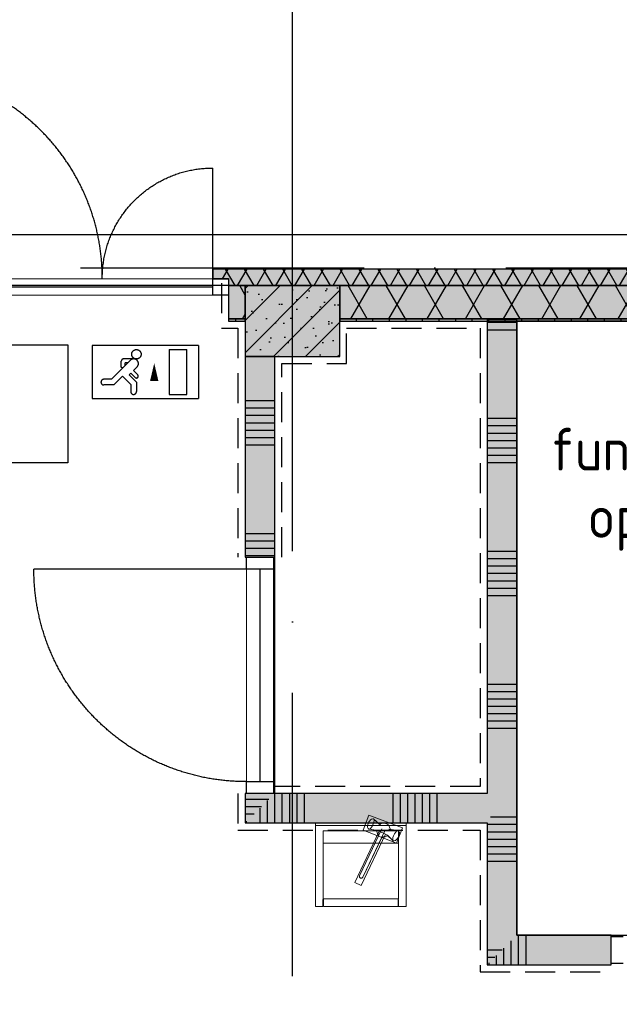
# Model space of a CAD drawing. Header units: millimetres. Extents: x 20872 to 297961, y -293704 to 213007.
# Tile 91 of 256: x 114529 to 117067, y -130318 to -126150. Entities that reach past the tile are written whole.
import ezdxf
from ezdxf.enums import TextEntityAlignment as Align
from ezdxf.xclip import XClip

# ---------------------------------------------------------------- set-up
doc = ezdxf.new("R2010")
doc.units = ezdxf.units.MM
doc.header["$LTSCALE"] = 100
doc.header["$XCLIPFRAME"] = 2
doc.linetypes.add('ACAD_ISO10W100', pattern=[18, 12, -3, 0, -3])
doc.linetypes.add('HIDDEN', pattern=[9.525, 6.35, -3.175])
doc.layers.get('Defpoints').update_dxf_attribs({"color": 181})
for name, color, linetype in [('A--L$7--_stramien', 1, 'Continuous'), ('A--L20--_bovenbouw', 3, 'Continuous'), ('A--L30--_afbouw', 7, 'Continuous'), ('A--L65--_beveiligingsinstallaties', 8, 'Continuous'), ('A--L73--_vaste keukenvoorzieningen', 8, 'Continuous'), ('A--T$1--_algemeen', 1, 'Continuous'), ('A--T$1A-afwerking', 8, 'Continuous'), ('A--T$7--_stramien', 7, 'Continuous'), ('BURO_lijnen_0.18', 1, 'Continuous'), ('XREFS', 9, 'Continuous')]:
    doc.layers.add(name, color=color, linetype=linetype)
doc.styles.add('BURO standaard', font='isocp.shx')
doc.styles.add('JINX standaard', font='isocp.shx')

# ---------------------------------------------------------------- blocks, each defined once
blk = doc.blocks.new('stramienlijnen_1')
at = {"layer": 'A--L$7--_stramien', "color": 1, "linetype": 'ACAD_ISO10W100', "lineweight": -3}
for p, q in [((115684.5, 22800), (115684.5, 27246.1)), ((57184.5, 22800), (138184.5, 22800)), ((115684.5, 0), (115684.5, 22800))]:
    blk.add_line(p, q, dxfattribs=at)
at = {"layer": 'Defpoints'}
blk.add_lwpolyline([(34736.5, 60859.2), (70727.2, 75), (164884.5, 75), (164884.5, 96950), (130834.5, 96950), (130834.5, 22725), (79641, 22725), (51266.3, 70646.6)], dxfattribs=at)
blk = doc.blocks.new('begane grond bestaand leeg')
at = {"color": 8}
blk.add_lwpolyline([(130619.4, 97110), (130619.4, 22940), (79787, 22940), (51443.8, 70808.3), (34518.3, 60786.6), (70611.1, -170), (165129.4, -170), (165129.4, 97110)], close=True, dxfattribs=at)
at = {"layer": 'A--T$7--_stramien'}
blk.add_blockref('stramienlijnen_1', (0, 0), dxfattribs=at)
blk = doc.blocks.new('BURO_onderaanzicht')
at = {"color": 7}
blk.add_line((-432, 0), (432, 0), dxfattribs=at)
blk = doc.blocks.new('catering')
at = {"layer": 'A--L73--_vaste keukenvoorzieningen', "lineweight": 5}
for points in [[(210589.762, 32367.223), (210589.762, 32360.162)], [(210597.442, 32367.223), (210589.762, 32367.223)], [(210594.216, 32367.184), (210594.175, 32367.059)], [(210594.276, 32367.309), (210594.216, 32367.184)], [(210594.347, 32367.42), (210594.276, 32367.309)], [(210594.42, 32367.503), (210594.347, 32367.42)], [(210594.487, 32367.548), (210594.42, 32367.503)], [(210594.613, 32367.572), (210594.487, 32367.548)], [(210594.676, 32367.574), (210594.613, 32367.572)], [(210594.651, 32367.146), (210594.701, 32367.296)], [(210594.715, 32367.524), (210594.676, 32367.574)], [(210595.25, 32367.036), (210594.676, 32367.574)], [(210594.701, 32367.296), (210594.723, 32367.427)], [(210594.723, 32367.427), (210594.715, 32367.524)], [(210597.442, 32360.162), (210597.442, 32367.223)], [(210590.415, 32366.57), (210590.415, 32360.815)], [(210596.789, 32366.57), (210590.415, 32366.57)], [(210593.08, 32362.187), (210595.142, 32366.523)], [(210593.08, 32362.187), (210595.142, 32366.523)], [(210595.379, 32366.739), (210593.487, 32362.76)], [(210593.772, 32362.625), (210595.664, 32366.603)], [(210594.175, 32367.059), (210594.157, 32366.95)], [(210594.157, 32366.95), (210594.164, 32366.87)], [(210594.225, 32366.757), (210594.164, 32366.87)], [(210594.225, 32366.757), (210594.263, 32366.707)], [(210594.263, 32366.707), (210594.326, 32366.709)], [(210595.043, 32366.601), (210594.263, 32366.707)], [(210594.326, 32366.709), (210594.407, 32366.763)], [(210594.407, 32366.763), (210594.495, 32366.863)], [(210594.495, 32366.863), (210594.58, 32366.996)], [(210594.58, 32366.996), (210594.651, 32367.146)], [(210595.142, 32366.523), (210595.684, 32366.265)], [(210595.142, 32366.523), (210595.684, 32366.265)], [(210595.976, 32366.69), (210596.756, 32366.585)], [(210596.524, 32366.429), (210596.44, 32366.296)], [(210596.612, 32366.528), (210596.524, 32366.429)], [(210596.693, 32366.583), (210596.612, 32366.528)], [(210596.756, 32366.585), (210596.693, 32366.583)], [(210596.794, 32366.534), (210596.756, 32366.585)], [(210596.789, 32360.815), (210596.789, 32366.57)], [(210596.794, 32366.534), (210596.855, 32366.422)], [(210596.844, 32366.232), (210596.863, 32366.342)], [(210596.863, 32366.342), (210596.855, 32366.422)], [(210590.415, 32360.815), (210590.415, 32365.523)], [(210590.415, 32365.523), (210596.789, 32365.523)], [(210595.684, 32366.265), (210593.622, 32361.93)], [(210595.684, 32366.265), (210593.622, 32361.93)], [(210595.769, 32366.256), (210596.344, 32365.718)], [(210596.318, 32365.995), (210596.296, 32365.864)], [(210596.296, 32365.864), (210596.305, 32365.768)], [(210596.305, 32365.768), (210596.344, 32365.718)], [(210596.368, 32366.145), (210596.318, 32365.995)], [(210596.344, 32365.718), (210596.407, 32365.72)], [(210596.44, 32366.296), (210596.368, 32366.145)], [(210596.407, 32365.72), (210596.532, 32365.743)], [(210596.532, 32365.743), (210596.599, 32365.788)], [(210596.599, 32365.788), (210596.673, 32365.871)], [(210596.673, 32365.871), (210596.743, 32365.982)], [(210596.743, 32365.982), (210596.803, 32366.108)], [(210596.789, 32365.523), (210596.789, 32360.815)], [(210596.803, 32366.108), (210596.844, 32366.232)], [(210593.622, 32361.93), (210593.08, 32362.187)], [(210593.622, 32361.93), (210593.08, 32362.187)], [(210590.377, 32360.162), (210590.377, 32360.753)], [(210590.377, 32360.753), (210590.43, 32360.753)], [(210596.789, 32360.815), (210590.415, 32360.815)], [(210590.415, 32360.815), (210596.789, 32360.815)], [(210590.43, 32360.753), (210590.43, 32360.162)], [(210596.749, 32360.162), (210596.749, 32360.738)], [(210596.749, 32360.738), (210596.786, 32360.738)], [(210596.786, 32360.738), (210596.786, 32360.162)], [(210589.762, 32360.162), (210590.377, 32360.162)], [(210590.43, 32360.162), (210596.749, 32360.162)], [(210596.786, 32360.162), (210597.442, 32360.162)]]:
    blk.add_lwpolyline(points, dxfattribs=at)
at = {"layer": 'A--L73--_vaste keukenvoorzieningen', "lineweight": 0}
for points in [[(210597.442, 32367.223), (210597.442, 32367.023), (210589.762, 32367.023), (210589.762, 32367.223), (210597.442, 32367.223)], [(210593.487, 32362.76), (210593.481, 32362.64), (210593.562, 32362.55), (210593.682, 32362.544), (210593.772, 32362.625), (210595.403, 32366.055), (210595.646, 32366.062), (210595.867, 32366.164), (210596.344, 32365.718), (210596.407, 32365.72), (210596.532, 32365.743), (210596.599, 32365.788), (210596.673, 32365.871), (210596.743, 32365.982), (210596.803, 32366.108), (210596.844, 32366.232), (210596.863, 32366.342), (210596.855, 32366.422), (210596.794, 32366.534), (210596.756, 32366.585), (210596.109, 32366.672), (210595.942, 32367.062), (210595.559, 32367.244), (210595.152, 32367.128), (210594.676, 32367.574), (210594.613, 32367.572), (210594.487, 32367.548), (210594.42, 32367.503), (210594.347, 32367.42), (210594.276, 32367.309), (210594.216, 32367.184), (210594.175, 32367.059), (210594.157, 32366.95), (210594.164, 32366.87), (210594.225, 32366.757), (210594.263, 32366.707), (210594.91, 32366.619), (210594.97, 32366.383), (210595.119, 32366.191), (210593.487, 32362.76)], [(210594.272, 32367.899), (210597.115, 32366.818), (210596.623, 32365.523), (210593.779, 32366.604), (210594.272, 32367.899)], [(210593.08, 32362.188), (210595.142, 32366.523), (210595.684, 32366.265), (210593.622, 32361.93), (210593.08, 32362.188)]]:
    blk.add_lwpolyline(points, dxfattribs=at)
at = {"layer": 'A--L73--_vaste keukenvoorzieningen', "lineweight": 9}
for points in [[(210597.442, 32367.223), (210589.762, 32367.223)], [(210589.762, 32367.023), (210597.442, 32367.023)]]:
    blk.add_lwpolyline(points, dxfattribs=at)
blk = doc.blocks.new('AL_ruimteno_03_P03_BV_GLU-X11 (2)')
at = {"color": 1, "style": 'JINX standaard'}
blk.add_text('opp.:', height=1.8, dxfattribs=at).set_placement((-0.022, -9.722), align=Align.RIGHT)
at = {"color": 2, "linetype": 'ByBlock', "lineweight": -2, "style": 'BURO standaard', "flags": 4}
for tag, p in [('BURO_RTE:RUIMTENUMMER_LEEG', (0.69, 1.475)), ('BURO_RTE:RUIMTENUMMER_TOTAAL', (0.69, -2.595))]:
    blk.add_attdef(tag, text='', height=2.5, dxfattribs=at).set_placement(p, align=Align.MIDDLE_CENTER)
at = {"color": 1, "linetype": 'ByBlock', "lineweight": -2, "style": 'BURO standaard', "flags": 4}
blk.add_attdef('BURO_RTE:BOUWBESLUIT', text='', height=1.8, dxfattribs=at).set_placement((0.862, -5.971), align=Align.MIDDLE_CENTER)
blk.add_attdef('BURO_RTE:OPP', text='', height=1.8, dxfattribs=at).set_placement((0.862, -8.808), align=Align.MIDDLE_LEFT)
blk = doc.blocks.new('65_VLUCHT_03_P03_BV')
at = {"color": 1, "linetype": 'Continuous'}
for p, q in [((225, 112.5), (-225, 112.5)), ((-225, 112.5), (-225, -112.5)), ((100, 95), (175, 95)), ((100, 95), (100, -95)), ((175, -95), (175, 95)), ((225, 112.5), (225, -112.5)), ((-63.5, 49.5), (-144, -31)), ((-102, 21), (-102, 45.3)), ((-49.4, 55.3), (-92, 55.3)), ((-97, 16), (-102, 21)), ((-86, 27.6), (-86, 39.3)), ((-73.7, 39.3), (-86, 39.3)), ((-85.7, 27.3), (-86, 27.6)), ((-35.3, 21.2), (-50.3, 6.1)), ((-32.3, -11.9), (-50.3, 6.1)), ((-144, -31), (-176, -31)), ((-97, -17.9), (-134.1, -55)), ((-62, -52.9), (-97, -17.9)), ((-61.6, -5.2), (-68.7, -12.3)), ((-68.7, -12.3), (-38, -43)), ((-43.6, -23.2), (-61.6, -5.2)), ((-134.1, -55), (-176, -55)), ((-62, -52.9), (-62, -83)), ((-38, -43), (-38, -83)), ((-225, -112.5), (225, -112.5)), ((100, -95), (175, -95))]:
    blk.add_line(p, q, dxfattribs=at)
blk.add_lwpolyline([(37.5, 37.5, 0, 35, 0), (37.5, -37.5, 35, 35, 0)], format="xyseb", dxfattribs=at)
blk.add_circle((-38, 75), 20, dxfattribs=at)
for centre, radius, start, end in [((-92, 45.3), 10, 90, 180), ((-49.4, 35.3), 20, 315, 135), ((-176, -43), 12, 90, 270), ((-38, -17.6), 8, 225, 45), ((-50, -83), 12, 180, 0)]:
    blk.add_arc(centre, radius, start, end, dxfattribs=at)
blk = doc.blocks.new('2016-02-04 100 begane grond bestaand')
at = {"layer": 'A--L20--_bovenbouw', "linetype": 'Continuous', "lineweight": -3}
for points in [[(115347.5, 22753.9), (115414.5, 22753.9), (115414.5, 22725), (122029.5, 22724.6), (122029.5, 22753.5), (122096.5, 22753.5), (122096.5, 22794.6), (115347.5, 22795)], [(115484.5, 22575), (115484.5, 22725), (115414.5, 22725), (115414.5, 22575)], [(115884.5, 22725), (115484.5, 22725), (115484.5, 22425), (115884.5, 22425)], [(115884.5, 22575), (119984.5, 22575), (119984.5, 22725), (115884.5, 22725)], [(116634.5, 22580), (116509.5, 22580), (116509.5, 20575), (116540.7, 20512.5), (116509.5, 20450), (116509.5, 19850), (116634.5, 19975)], [(115484.5, 21575), (115609.5, 21575), (115609.5, 22425), (115484.5, 22425)], [(115484.5, 20450), (115609.5, 20575), (115484.5, 20575)], [(115484.5, 20450), (116509.5, 20450), (116540.7, 20512.5), (116509.5, 20575), (115609.5, 20575)], [(116634.5, 19975), (116509.5, 19850), (117034, 19850), (117034, 19975)]]:
    blk.add_hatch(color=60, dxfattribs=at).paths.add_polyline_path(points, flags=0)
h = blk.add_hatch(dxfattribs=at)
h.set_pattern_fill('GENERAL_DIAMONDS', color=1, scale=560, angle=-0.0034, style=0, pattern_type=2)
h.set_pattern_definition([(59.9966, (115414.48, 22724.995), (-60.6197, 35.00364), []), (119.9966, (115414.48, 22724.995), (-60.6239, -34.99636), [])])
h.paths.add_polyline_path([(115347.5, 22753.9), (115414.5, 22753.9), (115414.5, 22725), (122029.5, 22724.6), (122029.5, 22753.5), (122096.5, 22753.5), (122096.5, 22794.6), (115347.5, 22795)], flags=0)
h = blk.add_hatch(dxfattribs=at)
h.set_pattern_fill('GENERAL_DIAMONDS', color=1, scale=1120, style=0, pattern_type=2)
h.set_pattern_definition([(60, (111384.48, 22584), (-121.2436, 70), []), (120, (111384.48, 22584), (-121.2436, -70), [])])
h.paths.add_polyline_path([(113929.5, 22584), (113929.5, 22725), (111384.5, 22725), (111384.5, 22584)], flags=0)
h.paths.add_polyline_path([(115484.5, 22584), (115484.5, 22725), (115414.5, 22725), (115414.5, 22584)], flags=0)
h = blk.add_hatch(dxfattribs=at)
h.set_pattern_fill('PREFB', color=1, scale=5, angle=180, style=0)
h.set_pattern_definition([(225, (115884.48, 22724.995), (67.882, -67.882), []), (197, (115884.484, 22724.995), (-25.787, -79.828), [0, -81.6, -46.2, 0, -67.2]), (228, (115884.484, 22724.995), (18.416, -81.172), [0, -80.8, 0, -82.4, 0, -66.4]), (251, (115884.484, 22724.995), (47.912, -67.263), [0, -80, 0, -480, -65.8])])
h.paths.add_polyline_path([(115884.5, 22725), (115484.5, 22725), (115484.5, 22425), (115884.5, 22425)], flags=0)
h = blk.add_hatch(dxfattribs=at)
h.set_pattern_fill('GENERAL_DIAMONDS', color=1, scale=1120, style=0, pattern_type=2)
h.set_pattern_definition([(60, (115884.48, 22584), (-121.2436, 70), []), (120, (115884.48, 22584), (-121.2436, -70), [])])
h.paths.add_polyline_path([(115884.5, 22584), (119984.5, 22584), (119984.5, 22725), (115884.5, 22725)], flags=0)
h = blk.add_hatch(dxfattribs=at)
h.set_pattern_fill('_U', color=1, scale=70, angle=90, style=0, pattern_type=0)
h.set_pattern_definition([(90, (111384.484, 22574.995), (-70, 4e-15), [])])
h.paths.add_polyline_path([(113929.5, 22575), (113929.5, 22584), (111384.5, 22584), (111384.5, 22575)], flags=0)
h.paths.add_polyline_path([(115484.5, 22575), (115484.5, 22584), (115414.5, 22584), (115414.5, 22575)], flags=0)
h = blk.add_hatch(dxfattribs=at)
h.set_pattern_fill('_U', color=1, scale=70, angle=90, style=0, pattern_type=0)
h.set_pattern_definition([(90, (115884.484, 22574.995), (-70, 4e-15), [])])
h.paths.add_polyline_path([(115884.5, 22575), (119984.5, 22575), (119984.5, 22584), (115884.5, 22584)], flags=0)
h = blk.add_hatch(dxfattribs=at)
h.set_pattern_fill('SWAND', color=1, scale=5, angle=90, style=0)
h.set_pattern_definition([(180, (116634.5, 19912.5), (-3e-14, -562.5), []), (180, (116634.5, 19943.75), (-3e-14, -562.5), []), (180, (116634.5, 19975), (-3e-14, -562.5), []), (180, (116634.5, 20006.25), (-3e-14, -562.5), []), (180, (116634.5, 20037.5), (-3e-14, -562.5), []), (180, (116634.5, 20068.75), (-3e-14, -562.5), []), (180, (116634.5, 20100), (-3e-14, -562.5), [])])
h.paths.add_polyline_path([(116634.5, 22580), (116509.5, 22580), (116509.5, 20575), (116540.7, 20512.5), (116509.5, 20450), (116509.5, 19850), (116634.5, 19975)], flags=0)
h = blk.add_hatch(dxfattribs=at)
h.set_pattern_fill('SWAND', color=1, scale=5, angle=-90, style=0)
h.set_pattern_definition([(360, (115484.5, 22425), (3e-14, 562.5), []), (360, (115484.5, 22393.75), (3e-14, 562.5), []), (360, (115484.5, 22362.5), (3e-14, 562.5), []), (360, (115484.5, 22331.25), (3e-14, 562.5), []), (360, (115484.5, 22300), (3e-14, 562.5), []), (360, (115484.5, 22268.75), (3e-14, 562.5), []), (360, (115484.5, 22237.5), (3e-14, 562.5), [])])
h.paths.add_polyline_path([(115484.5, 21575), (115609.5, 21575), (115609.5, 22425), (115484.5, 22425)], flags=0)
h.paths.add_polyline_path([(115484.5, 20450), (115609.5, 20575), (115484.5, 20575)], flags=0)
h = blk.add_hatch(dxfattribs=at)
h.set_pattern_fill('SWAND', color=1, scale=5, style=0)
h.set_pattern_definition([(90, (115546.5, 20450), (-562.5, 3e-14), []), (90, (115577.77, 20450), (-562.5, 3e-14), []), (90, (115609, 20450), (-562.5, 3e-14), []), (90, (115640.27, 20450), (-562.5, 3e-14), []), (90, (115671.5, 20450), (-562.5, 3e-14), []), (90, (115702.77, 20450), (-562.5, 3e-14), []), (90, (115734, 20450), (-562.5, 3e-14), [])])
h.paths.add_polyline_path([(115484.5, 20450), (116509.5, 20450), (116540.7, 20512.5), (116509.5, 20575), (115609.5, 20575)], flags=0)
h = blk.add_hatch(dxfattribs=at)
h.set_pattern_fill('SWAND', color=1, scale=5, angle=180, style=0)
h.set_pattern_definition([(270, (120047, 19975), (562.5, -3e-14), []), (270, (120015.73, 19975), (562.5, -3e-14), []), (270, (119984.5, 19975), (562.5, -3e-14), []), (270, (119953.23, 19975), (562.5, -3e-14), []), (270, (119922, 19975), (562.5, -3e-14), []), (270, (119890.73, 19975), (562.5, -3e-14), []), (270, (119859.5, 19975), (562.5, -3e-14), [])])
h.paths.add_polyline_path([(118034, 19975), (118034, 19850), (118934.5, 19850), (118997, 19881.2), (119059.5, 19850), (120109.5, 19850), (119984.5, 19975)], flags=0)
h.paths.add_polyline_path([(116634.5, 19975), (116509.5, 19850), (117034, 19850), (117034, 19975)], flags=0)
at = {"color": 8}
blk.add_lwpolyline([(130619.4, 97110), (130619.4, 22940), (79787, 22940), (51443.8, 70808.3), (34518.3, 60786.6), (70611.1, -170), (165129.4, -170), (165129.4, 97110)], close=True, dxfattribs=at)
at = {"layer": 'A--L20--_bovenbouw', "color": 1, "linetype": 'Continuous', "lineweight": -3}
for p, q in [((122096.5, 22794.6), (115347.5, 22795)), ((115347.5, 22795), (115347.5, 22753.9)), ((115347.5, 22753.9), (115414.5, 22753.9)), ((115414.5, 22753.9), (115414.5, 22725)), ((115484.5, 22725), (115414.5, 22725)), ((115414.5, 22725), (115414.5, 22584)), ((115414.5, 22725), (122029.5, 22724.6)), ((115484.5, 22584), (115484.5, 22725)), ((119984.5, 22725), (115884.5, 22725)), ((115884.5, 22725), (115884.5, 22584)), ((115414.5, 22584), (115484.5, 22584)), ((115884.5, 22584), (119984.5, 22584))]:
    blk.add_line(p, q, dxfattribs=at)
at = {"layer": 'A--L20--_bovenbouw', "color": 3, "linetype": 'Continuous', "lineweight": -3}
for p, q in [((115884.5, 22725), (115484.5, 22725)), ((115484.5, 22725), (115484.5, 22425)), ((115884.5, 22425), (115884.5, 22725)), ((115484.5, 22425), (115884.5, 22425))]:
    blk.add_line(p, q, dxfattribs=at)
at = {"layer": 'A--L20--_bovenbouw', "color": 2, "linetype": 'Continuous', "lineweight": -3}
for p, q in [((115484.5, 22584), (115414.5, 22584)), ((115414.5, 22584), (115414.5, 22575)), ((115414.5, 22575), (115484.5, 22575)), ((115484.5, 22575), (115484.5, 22584)), ((119984.5, 22584), (115884.5, 22584)), ((115884.5, 22584), (115884.5, 22575)), ((115884.5, 22575), (119984.5, 22575)), ((116634.5, 22580), (116509.5, 22580)), ((116509.5, 22580), (116509.5, 20575)), ((116634.5, 19975), (116634.5, 22580)), ((115609.5, 22425), (115484.5, 22425)), ((115484.5, 22425), (115484.5, 21575)), ((115609.5, 21575), (115609.5, 22425)), ((115484.5, 21575), (115609.5, 21575)), ((115609.5, 20575), (115484.5, 20575)), ((115484.5, 20575), (115484.5, 20450)), ((116509.5, 20575), (115609.5, 20575)), ((115484.5, 20450), (116509.5, 20450)), ((116509.5, 20450), (116509.5, 19850)), ((117034, 19975), (116634.5, 19975)), ((117034, 19850), (117034, 19975)), ((116509.5, 19850), (117034, 19850))]:
    blk.add_line(p, q, dxfattribs=at)
at = {"layer": 'A--L30--_afbouw', "color": 1, "linetype": 'Continuous', "lineweight": 18}
for p, q in [((113996.5, 22754.1), (115347.5, 22754.2)), ((113996.5, 22684.1), (115347.5, 22684.2)), ((115490, 21525), (115490, 20625)), ((115604, 21525), (115604, 20625))]:
    blk.add_line(p, q, dxfattribs=at)
at = {"layer": 'A--L30--_afbouw', "color": 2, "linetype": 'Continuous', "lineweight": -3}
for p, q in [((115347.5, 22755), (115414.5, 22755)), ((115347.5, 22685), (115347.5, 22755)), ((115414.5, 22755), (115414.5, 22685)), ((115414.5, 22685), (115347.5, 22685)), ((115490, 21525), (115490, 21575)), ((115490, 21575), (115604, 21575)), ((115604, 21575), (115604, 21525)), ((115604, 21525), (115490, 21525)), ((115490, 20575), (115490, 20625)), ((115490, 20625), (115604, 20625)), ((115604, 20625), (115604, 20575)), ((115604, 20575), (115490, 20575)), ((117034, 19855.5), (117034, 19969.5)), ((117034, 19969.5), (117084, 19969.5)), ((117084, 19855.5), (117034, 19855.5))]:
    blk.add_line(p, q, dxfattribs=at)
at = {"layer": 'A--L30--_afbouw', "color": 1, "linetype": 'Continuous', "lineweight": -3}
blk.add_line((115490, 21525), (114590, 21525), dxfattribs=at)
blk.add_lwpolyline([(115347, 22755.2), (115347, 23222.6)], dxfattribs=at)
blk.add_arc((113996, 22755.1), 883.8, 0.0043, 90.0043, dxfattribs=at)
at = {"layer": 'A--L30--_afbouw', "color": 1, "linetype": 'Continuous', "lineweight": -3, "extrusion": (6.75041e-17, -1.05552e-16, -1)}
blk.add_arc((-115347, 22755.2), 467.4, 359.9957, 89.9957, dxfattribs=at)
at = {"layer": 'A--L30--_afbouw', "color": 1, "linetype": 'Continuous', "lineweight": -3, "extrusion": (0, 0, -1)}
blk.add_arc((-115490, 21525), 900, 270, 0, dxfattribs=at)
at = {"layer": 'BURO_lijnen_0.18', "color": 3, "linetype": 'HIDDEN', "ltscale": 0.2}
for points in [[(115384, 22735.2), (115384, 22545.1), (115453.5, 22545.4), (115454, 21575.5)], [(115639, 21575.5), (115639, 22394.8), (115914, 22394.8), (115914, 22544.8), (116479, 22544.9), (116479, 20605), (115609, 20605)], [(115454, 20575), (115454, 20420), (116479, 20420), (116479, 19820), (117034, 19820)]]:
    blk.add_lwpolyline(points, dxfattribs=at)
at = {"layer": 'Defpoints'}
for points in [[(115609.5, 22425), (115884.5, 22425), (115884.5, 22575), (116509.5, 22575), (116509.5, 20575), (115609.5, 20575), (115609.5, 22425)], [(116634.5, 19975), (119984.5, 19975), (119984.5, 22575), (116634.5, 22575)]]:
    blk.add_lwpolyline(points, close=True, dxfattribs=at)
at = {"layer": 'Defpoints', "elevation": 0}
blk.add_lwpolyline([(114033.9, 22474.6), (114733.9, 22474.6), (114733.9, 21974.6), (114033.9, 21974.6)], close=True, dxfattribs=at)
at = {"layer": 'A--L$7--_stramien'}
blk.add_blockref('stramienlijnen_1', (0, 0), dxfattribs=at)
at = {"layer": 'A--L30--_afbouw', "color": 1, "linetype": 'Continuous', "lineweight": -3, "xscale": 1.563657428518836, "rotation": 0.004326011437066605}
blk.add_blockref('BURO_onderaanzicht', (114672, 22719.2), dxfattribs=at)
at = {"layer": 'A--L30--_afbouw', "color": 1, "linetype": 'Continuous', "lineweight": -3, "extrusion": (6.75041e-17, -1.05552e-16, -1), "xscale": 1.041666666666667, "zscale": -1, "rotation": 270}
blk.add_blockref('BURO_onderaanzicht', (-115547, 21075, 400), dxfattribs=at)
at = {"layer": 'A--L65--_beveiligingsinstallaties', "color": 8, "linetype": 'Continuous', "lineweight": -3, "rotation": 0.002546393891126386}
blk.add_blockref('65_VLUCHT_03_P03_BV', (115062.1, 22359.2), dxfattribs=at)
at = {"layer": 'A--T$1--_algemeen', "color": 8, "linetype": 'Continuous', "lineweight": -3}
ref = blk.add_blockref('AL_ruimteno_03_P03_BV_GLU-X11 (2)', (117393.2, 22629.3), dxfattribs=dict(at, xscale=100, yscale=100, zscale=100))
ref.add_attrib('BURO_RTE:RUIMTENUMMER_TOTAAL', '0.078', dxfattribs={"layer": '0', "color": 2, "linetype": 'ByBlock', "lineweight": -2, "height": 250, "style": 'BURO standaard'}).set_placement((117462.1, 22369.8), align=Align.MIDDLE_CENTER)
ref.add_attrib('BURO_RTE:BOUWBESLUIT', 'functierte./wk', dxfattribs={"layer": '0', "color": 1, "linetype": 'ByBlock', "lineweight": -2, "height": 180, "style": 'BURO standaard'}).set_placement((117479.4, 22032.2), align=Align.MIDDLE_CENTER)
ref.add_attrib('BURO_RTE:OPP', '1.8 m²', dxfattribs={"layer": '0', "color": 1, "linetype": 'ByBlock', "lineweight": -2, "height": 180, "style": 'BURO standaard'}).set_placement((117479.4, 21748.5), align=Align.MIDDLE_LEFT)
at = {"layer": 'A--T$1A-afwerking', "xscale": 49.99992073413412, "yscale": 49.99992073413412, "zscale": 49.99992073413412}
blk.add_blockref('catering', (-10413689, -1597908.6), dxfattribs=at)

msp = doc.modelspace()

# ---------------------------------------------------------------- block references
at = {"layer": 'XREFS', "color": 71, "true_color": 0xc9f18e}
ref = msp.add_blockref('begane grond bestaand leeg', (-1, -150000.4), dxfattribs=at)
XClip(ref).set_block_clipping_path([(116767.076214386, 82263.1420219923), (116767.076214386, 115683.1420219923), (179861.076214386, 115683.1420219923), (179861.076214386, 13442.9004429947), (164491.5066313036, 13442.9004429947), (116767.076214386, 29769.3836009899)])
at = {"layer": 'XREFS'}
ref = msp.add_blockref('2016-02-04 100 begane grond bestaand', (-1, -150000.4), dxfattribs=at)
XClip(ref).set_block_clipping_path([(116767.0762143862, 29769.3836009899), (164491.5066313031, 13442.9004429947), (179861.076214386, 13442.9004429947), (179861.076214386, -11696.8579780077), (20873.0762143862, -11696.8579780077), (20873.0762143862, 82263.1420219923), (116767.0762143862, 82263.1420219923)])

doc.saveas('drawing.dxf')
